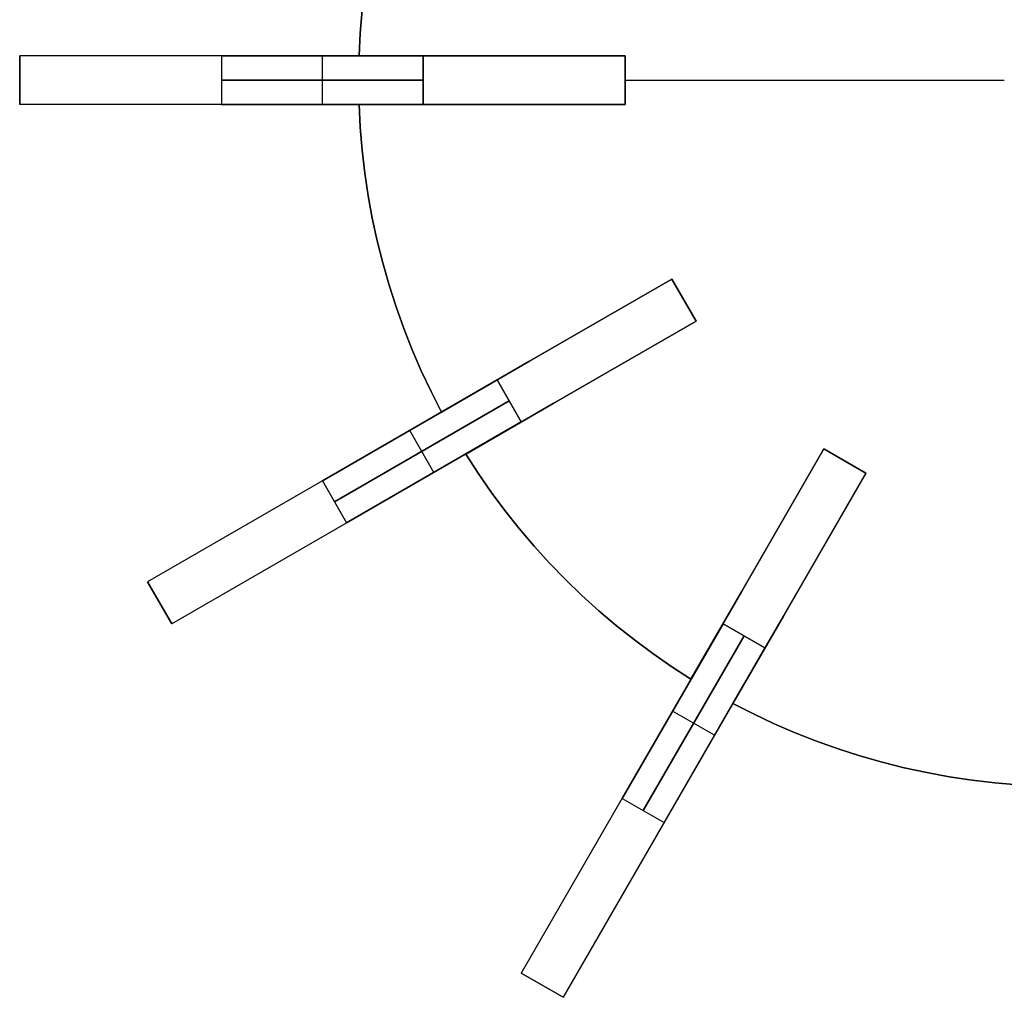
# Model space of a CAD drawing. Header units: millimetres. Extents: x 161 to 3923, y -487 to 1291.
# Tile 36 of 40: x 3405 to 3649, y 805 to 1047. Entities that reach past the tile are written whole.
import ezdxf

# ---------------------------------------------------------------- set-up
doc = ezdxf.new("R2010")
doc.units = ezdxf.units.MM
doc.layers.add('Predeterminada', color=7, linetype='Continuous')

msp = doc.modelspace()

# ---------------------------------------------------------------- linework, layer by layer
at = {"layer": 'Predeterminada', "color": 254, "true_color": 0xf3e5b7}
for points in [[(3489.18, 1037.99), (3489.47, 1043.67), (3489.94, 1049.34), (3490.59, 1054.99), (3491.43, 1060.61), (3492.45, 1066.21), (3493.66, 1071.77), (3495.04, 1077.28), (3496.6, 1082.75), (3498.34, 1088.17), (3500.25, 1093.52), (3502.34, 1098.81), (3504.59, 1104.03), (3507.02, 1109.18), (3509.61, 1114.24)], [(3509.61, 1114.24), (3507.02, 1109.18), (3504.59, 1104.03), (3502.34, 1098.81), (3500.25, 1093.52), (3498.34, 1088.17), (3496.6, 1082.75), (3495.04, 1077.28), (3493.66, 1071.77), (3492.45, 1066.21), (3491.43, 1060.61), (3490.59, 1054.99), (3489.94, 1049.34), (3489.47, 1043.67), (3489.18, 1037.99)], [(3489.18, 1037.99), (3489.47, 1043.67), (3489.94, 1049.34), (3490.59, 1054.99), (3491.43, 1060.61), (3492.45, 1066.21), (3493.66, 1071.77), (3495.04, 1077.28), (3496.6, 1082.75), (3498.34, 1088.17), (3500.25, 1093.52), (3502.34, 1098.81), (3504.59, 1104.03), (3507.02, 1109.18), (3509.61, 1114.24)], [(3405.08, 1037.99), (3405.08, 1025.99)], [(3405.08, 1037.99), (3405.08, 1025.99)], [(3555.08, 1037.99), (3405.08, 1037.99)], [(3405.08, 1025.99), (3405.08, 1037.99)], [(3505.08, 1037.99), (3455.08, 1037.99)], [(3455.08, 1037.99), (3505.08, 1037.99)], [(3455.08, 1037.99), (3455.08, 1025.99)], [(3455.08, 1037.99), (3455.08, 1025.99)], [(3480.08, 1025.99), (3480.08, 1037.99)], [(3480.08, 1025.99), (3480.08, 1037.99)], [(3514.2, 1037.99), (3489.18, 1037.99)], [(3489.18, 1037.99), (3514.2, 1037.99)], [(3505.08, 1025.99), (3505.08, 1037.99)], [(3505.08, 1037.99), (3505.08, 1025.99)], [(3555.08, 1037.99), (3514.2, 1037.99)], [(3514.2, 1037.99), (3555.08, 1037.99)], [(3555.08, 1025.99), (3555.08, 1037.99)], [(3555.08, 1037.99), (3555.08, 1025.99)], [(3555.08, 1025.99), (3555.08, 1037.99)], [(3555.08, 1025.99), (3555.08, 1037.99)], [(3555.08, 1025.99), (3555.08, 1037.99)], [(3555.08, 1025.99), (3555.08, 1037.99)], [(3455.08, 1031.99), (3505.08, 1031.99)], [(3505.08, 1031.99), (3455.08, 1031.99)], [(3555.08, 1031.99), (3649.08, 1031.99)], [(3555.08, 1031.99), (3649.08, 1031.99)], [(3555.08, 1025.99), (3405.08, 1025.99)], [(3455.08, 1025.99), (3505.08, 1025.99)], [(3505.08, 1025.99), (3455.08, 1025.99)], [(3509.61, 949.74), (3507.02, 954.8), (3504.59, 959.94), (3502.34, 965.16), (3500.25, 970.46), (3498.34, 975.81), (3496.6, 981.23), (3495.04, 986.7), (3493.66, 992.21), (3492.45, 997.77), (3491.43, 1003.37), (3490.59, 1008.99), (3489.94, 1014.64), (3489.47, 1020.31), (3489.18, 1025.99)], [(3489.18, 1025.99), (3489.47, 1020.31), (3489.94, 1014.64), (3490.59, 1008.99), (3491.43, 1003.37), (3492.45, 997.77), (3493.66, 992.21), (3495.04, 986.7), (3496.6, 981.23), (3498.34, 975.81), (3500.25, 970.46), (3502.34, 965.16), (3504.59, 959.94), (3507.02, 954.8), (3509.61, 949.74)], [(3489.18, 1025.99), (3514.2, 1025.99)], [(3514.2, 1025.99), (3489.18, 1025.99)], [(3509.61, 949.74), (3507.02, 954.8), (3504.59, 959.94), (3502.34, 965.16), (3500.25, 970.46), (3498.34, 975.81), (3496.6, 981.23), (3495.04, 986.7), (3493.66, 992.21), (3492.45, 997.77), (3491.43, 1003.37), (3490.59, 1008.99), (3489.94, 1014.64), (3489.47, 1020.31), (3489.18, 1025.99)], [(3514.2, 1025.99), (3555.08, 1025.99)], [(3555.08, 1025.99), (3514.2, 1025.99)], [(3566.68, 982.69), (3436.78, 907.69)], [(3566.68, 982.69), (3531.28, 962.25)], [(3531.28, 962.25), (3566.68, 982.69)], [(3572.68, 972.29), (3566.68, 982.69)], [(3572.68, 972.29), (3566.68, 982.69)], [(3572.68, 972.29), (3566.68, 982.69)], [(3566.68, 982.69), (3572.68, 972.29)], [(3572.68, 972.29), (3566.68, 982.69)], [(3572.68, 972.29), (3566.68, 982.69)], [(3572.68, 972.29), (3442.78, 897.29)], [(3537.28, 951.85), (3572.68, 972.29)], [(3572.68, 972.29), (3537.28, 951.85)], [(3531.28, 962.25), (3509.61, 949.74)], [(3509.61, 949.74), (3531.28, 962.25)], [(3523.38, 957.69), (3480.08, 932.69)], [(3480.08, 932.69), (3523.38, 957.69)], [(3529.38, 947.29), (3523.38, 957.69)], [(3523.38, 957.69), (3529.38, 947.29)], [(3483.08, 927.49), (3526.38, 952.49)], [(3526.38, 952.49), (3483.08, 927.49)], [(3515.61, 939.34), (3537.28, 951.85)], [(3537.28, 951.85), (3515.61, 939.34)], [(3486.08, 922.29), (3529.38, 947.29)], [(3529.38, 947.29), (3486.08, 922.29)], [(3507.73, 934.79), (3501.73, 945.19)], [(3507.73, 934.79), (3501.73, 945.19)], [(3604.38, 940.59), (3529.38, 810.69)], [(3604.38, 940.59), (3583.94, 905.19)], [(3583.94, 905.19), (3604.38, 940.59)], [(3614.77, 934.59), (3604.38, 940.59)], [(3614.77, 934.59), (3604.38, 940.59)], [(3614.77, 934.59), (3604.38, 940.59)], [(3604.38, 940.59), (3614.77, 934.59)], [(3614.77, 934.59), (3604.38, 940.59)], [(3614.77, 934.59), (3604.38, 940.59)], [(3614.77, 934.59), (3604.38, 940.59)], [(3571.43, 883.52), (3566.66, 886.61), (3561.98, 889.86), (3557.42, 893.25), (3552.97, 896.79), (3548.63, 900.47), (3544.42, 904.29), (3540.33, 908.25), (3536.38, 912.33), (3532.56, 916.54), (3528.87, 920.88), (3525.33, 925.33), (3521.94, 929.9), (3518.7, 934.57), (3515.61, 939.34)], [(3515.61, 939.34), (3518.7, 934.57), (3521.94, 929.9), (3525.33, 925.33), (3528.87, 920.88), (3532.56, 916.54), (3536.38, 912.33), (3540.33, 908.25), (3544.42, 904.29), (3548.63, 900.47), (3552.97, 896.79), (3557.42, 893.25), (3561.98, 889.86), (3566.66, 886.61), (3571.43, 883.52)], [(3571.43, 883.52), (3566.66, 886.61), (3561.98, 889.86), (3557.42, 893.25), (3552.97, 896.79), (3548.63, 900.47), (3544.42, 904.29), (3540.33, 908.25), (3536.38, 912.33), (3532.56, 916.54), (3528.87, 920.88), (3525.33, 925.33), (3521.94, 929.9), (3518.7, 934.57), (3515.61, 939.34)], [(3614.77, 934.59), (3539.77, 804.69)], [(3594.33, 899.19), (3614.77, 934.59)], [(3614.77, 934.59), (3594.33, 899.19)], [(3480.08, 932.69), (3486.08, 922.29)], [(3480.08, 932.69), (3486.08, 922.29)], [(3436.78, 907.69), (3442.78, 897.29)], [(3442.78, 897.29), (3436.78, 907.69)], [(3442.78, 897.29), (3436.78, 907.69)], [(3583.94, 905.19), (3571.43, 883.52)], [(3571.43, 883.52), (3583.94, 905.19)], [(3581.82, 877.52), (3594.33, 899.19)], [(3594.33, 899.19), (3581.82, 877.52)], [(3579.38, 897.29), (3554.38, 853.99)], [(3554.38, 853.99), (3579.38, 897.29)], [(3589.77, 891.29), (3579.38, 897.29)], [(3579.38, 897.29), (3589.77, 891.29)], [(3559.58, 850.99), (3584.58, 894.29)], [(3584.58, 894.29), (3559.58, 850.99)], [(3564.77, 847.99), (3589.77, 891.29)], [(3589.77, 891.29), (3564.77, 847.99)], [(3658.08, 857.09), (3652.4, 857.38), (3646.73, 857.85), (3641.08, 858.51), (3635.45, 859.35), (3629.86, 860.37), (3624.3, 861.57), (3618.78, 862.95), (3613.31, 864.51), (3607.9, 866.25), (3602.54, 868.16), (3597.25, 870.25), (3592.03, 872.51), (3586.89, 874.93), (3581.82, 877.52)], [(3581.82, 877.52), (3586.89, 874.93), (3592.03, 872.51), (3597.25, 870.25), (3602.54, 868.16), (3607.9, 866.25), (3613.31, 864.51), (3618.78, 862.95), (3624.3, 861.57), (3629.86, 860.37), (3635.45, 859.35), (3641.08, 858.51), (3646.73, 857.85), (3652.4, 857.38), (3658.08, 857.09)], [(3658.08, 857.09), (3652.4, 857.38), (3646.73, 857.85), (3641.08, 858.51), (3635.45, 859.35), (3629.86, 860.37), (3624.3, 861.57), (3618.78, 862.95), (3613.31, 864.51), (3607.9, 866.25), (3602.54, 868.16), (3597.25, 870.25), (3592.03, 872.51), (3586.89, 874.93), (3581.82, 877.52)], [(3577.27, 869.64), (3566.88, 875.64)], [(3577.27, 869.64), (3566.88, 875.64)], [(3554.38, 853.99), (3564.77, 847.99)], [(3554.38, 853.99), (3564.77, 847.99)], [(3529.38, 810.69), (3539.77, 804.69)], [(3529.38, 810.69), (3539.77, 804.69)], [(3539.77, 804.69), (3529.38, 810.69)], [(3539.77, 804.69), (3529.38, 810.69)]]:
    msp.add_lwpolyline(points, dxfattribs=at)
at = {"layer": 'Predeterminada', "color": 254, "true_color": 0xf3e5b7, "extrusion": (1, 0, 0)}
for points in [[(1037.99, 119.78), (1037.99, 469.78)], [(1037.99, 69.78), (1037.99, 519.78)], [(1037.99, 247.78), (1037.99, 259.78)], [(1037.99, 247.78), (1037.99, 119.78)], [(1037.99, 469.78), (1037.99, 259.78)], [(1031.99, 119.78), (1031.99, 469.78)], [(1031.99, 247.78), (1031.99, 119.78)], [(1031.99, 469.78), (1031.99, 259.78)], [(1031.99, 259.78), (1031.99, 247.78)], [(1025.99, 119.78), (1025.99, 469.78)], [(1025.99, 69.78), (1025.99, 519.78)], [(1025.99, 247.78), (1025.99, 259.78)], [(1025.99, 247.78), (1025.99, 119.78)], [(1025.99, 469.78), (1025.99, 259.78)], [(982.69, 247.78), (982.69, 94.78)], [(982.69, 444.78), (982.69, 259.78)], [(977.49, 247.78), (977.49, 94.78)], [(977.49, 444.78), (977.49, 259.78)], [(972.29, 247.78), (972.29, 94.78)], [(972.29, 444.78), (972.29, 259.78)], [(949.74, 247.78), (949.74, 259.78)], [(945.19, 44.78), (945.19, 494.78)], [(940.59, 247.78), (940.59, 69.78)], [(940.59, 419.78), (940.59, 259.78)], [(939.34, 247.78), (939.34, 259.78)], [(937.59, 247.78), (937.59, 69.78)], [(937.59, 419.78), (937.59, 259.78)], [(934.79, 44.78), (934.79, 494.78)], [(934.59, 247.78), (934.59, 69.78)], [(934.59, 419.78), (934.59, 259.78)], [(907.69, 94.78), (907.69, 444.78)], [(902.49, 94.78), (902.49, 444.78)], [(897.29, 94.78), (897.29, 444.78)], [(883.52, 247.78), (883.52, 259.78)], [(877.52, 247.78), (877.52, 259.78)], [(875.64, 19.78), (875.64, 469.78)], [(869.64, 19.78), (869.64, 469.78)], [(810.69, 69.78), (810.69, 419.78)], [(807.69, 69.78), (807.69, 419.78)], [(804.69, 69.78), (804.69, 419.78)]]:
    msp.add_lwpolyline(points, dxfattribs=at)
at = {"layer": 'Predeterminada', "color": 254, "true_color": 0xf3e5b7, "extrusion": (0, 1, 0)}
for points in [[(-3405.08, 469.78), (-3405.11, 471.49), (-3405.19, 473.19), (-3405.34, 474.89), (-3405.54, 476.59), (-3405.8, 478.27), (-3406.12, 479.95), (-3406.5, 481.62), (-3406.93, 483.27), (-3407.42, 484.9), (-3407.96, 486.52), (-3408.56, 488.12), (-3409.22, 489.7), (-3409.92, 491.25), (-3410.68, 492.78), (-3411.49, 494.28), (-3412.36, 495.76), (-3413.27, 497.2), (-3414.23, 498.61), (-3415.24, 499.99), (-3416.29, 501.33), (-3417.39, 502.64), (-3418.53, 503.91), (-3419.72, 505.13), (-3420.95, 506.32), (-3422.22, 507.46), (-3423.52, 508.56), (-3424.86, 509.62), (-3426.24, 510.63), (-3427.65, 511.59), (-3429.1, 512.5), (-3430.57, 513.36), (-3432.07, 514.17), (-3433.6, 514.93), (-3435.16, 515.64), (-3436.73, 516.29), (-3438.33, 516.89), (-3439.95, 517.44), (-3441.59, 517.92), (-3443.24, 518.36), (-3444.9, 518.73), (-3446.58, 519.05), (-3448.27, 519.31), (-3449.96, 519.52), (-3451.66, 519.66), (-3453.37, 519.75), (-3455.08, 519.78)], [(-3455.08, 69.78), (-3453.37, 69.81), (-3451.66, 69.89), (-3449.96, 70.04), (-3448.27, 70.24), (-3446.58, 70.51), (-3444.9, 70.82), (-3443.24, 71.2), (-3441.59, 71.63), (-3439.95, 72.12), (-3438.33, 72.67), (-3436.73, 73.26), (-3435.16, 73.92), (-3433.6, 74.62), (-3432.07, 75.38), (-3430.57, 76.2), (-3429.1, 77.06), (-3427.65, 77.97), (-3426.24, 78.93), (-3424.86, 79.94), (-3423.52, 80.99), (-3422.22, 82.09), (-3420.95, 83.24), (-3419.72, 84.42), (-3418.53, 85.65), (-3417.39, 86.92), (-3416.29, 88.22), (-3415.24, 89.57), (-3414.23, 90.94), (-3413.27, 92.36), (-3412.36, 93.8), (-3411.49, 95.27), (-3410.68, 96.78), (-3409.92, 98.3), (-3409.22, 99.86), (-3408.56, 101.44), (-3407.96, 103.03), (-3407.42, 104.65), (-3406.93, 106.29), (-3406.5, 107.94), (-3406.12, 109.61), (-3405.8, 111.28), (-3405.54, 112.97), (-3405.34, 114.67), (-3405.19, 116.37), (-3405.11, 118.07), (-3405.08, 119.78)], [(-3555.08, 119.78), (-3555.05, 118.07), (-3554.96, 116.37), (-3554.81, 114.67), (-3554.61, 112.97), (-3554.35, 111.28), (-3554.03, 109.61), (-3553.65, 107.94), (-3553.22, 106.29), (-3552.73, 104.65), (-3552.19, 103.03), (-3551.59, 101.44), (-3550.94, 99.86), (-3550.23, 98.3), (-3549.47, 96.78), (-3548.66, 95.27), (-3547.8, 93.8), (-3546.89, 92.36), (-3545.92, 90.94), (-3544.92, 89.57), (-3543.86, 88.22), (-3542.76, 86.92), (-3541.62, 85.65), (-3540.43, 84.42), (-3539.2, 83.24), (-3537.94, 82.09), (-3536.63, 80.99), (-3535.29, 79.94), (-3533.91, 78.93), (-3532.5, 77.97), (-3531.06, 77.06), (-3529.58, 76.2), (-3528.08, 75.38), (-3526.55, 74.62), (-3525, 73.92), (-3523.42, 73.26), (-3521.82, 72.67), (-3520.2, 72.12), (-3518.57, 71.63), (-3516.91, 71.2), (-3515.25, 70.82), (-3513.57, 70.51), (-3511.88, 70.24), (-3510.19, 70.04), (-3508.49, 69.89), (-3506.78, 69.81), (-3505.08, 69.78)], [(-3505.08, 519.78), (-3506.78, 519.75), (-3508.49, 519.66), (-3510.19, 519.52), (-3511.88, 519.31), (-3513.57, 519.05), (-3515.25, 518.73), (-3516.91, 518.36), (-3518.57, 517.92), (-3520.2, 517.44), (-3521.82, 516.89), (-3523.42, 516.29), (-3525, 515.64), (-3526.55, 514.93), (-3528.08, 514.17), (-3529.58, 513.36), (-3531.06, 512.5), (-3532.5, 511.59), (-3533.91, 510.63), (-3535.29, 509.62), (-3536.63, 508.56), (-3537.94, 507.46), (-3539.2, 506.32), (-3540.43, 505.13), (-3541.62, 503.91), (-3542.76, 502.64), (-3543.86, 501.33), (-3544.92, 499.99), (-3545.92, 498.61), (-3546.89, 497.2), (-3547.8, 495.76), (-3548.66, 494.28), (-3549.47, 492.78), (-3550.23, 491.25), (-3550.94, 489.7), (-3551.59, 488.12), (-3552.19, 486.52), (-3552.73, 484.9), (-3553.22, 483.27), (-3553.65, 481.62), (-3554.03, 479.95), (-3554.35, 478.27), (-3554.61, 476.59), (-3554.81, 474.89), (-3554.96, 473.19), (-3555.05, 471.49), (-3555.08, 469.78)], [(-3405.08, 469.78), (-3405.11, 471.49), (-3405.19, 473.19), (-3405.34, 474.89), (-3405.54, 476.59), (-3405.8, 478.27), (-3406.12, 479.95), (-3406.5, 481.62), (-3406.93, 483.27), (-3407.42, 484.9), (-3407.96, 486.52), (-3408.56, 488.12), (-3409.22, 489.7), (-3409.92, 491.25), (-3410.68, 492.78), (-3411.49, 494.28), (-3412.36, 495.76), (-3413.27, 497.2), (-3414.23, 498.61), (-3415.24, 499.99), (-3416.29, 501.33), (-3417.39, 502.64), (-3418.53, 503.91), (-3419.72, 505.13), (-3420.95, 506.32), (-3422.22, 507.46), (-3423.52, 508.56), (-3424.86, 509.62), (-3426.24, 510.63), (-3427.65, 511.59), (-3429.1, 512.5), (-3430.57, 513.36), (-3432.07, 514.17), (-3433.6, 514.93), (-3435.16, 515.64), (-3436.73, 516.29), (-3438.33, 516.89), (-3439.95, 517.44), (-3441.59, 517.92), (-3443.24, 518.36), (-3444.9, 518.73), (-3446.58, 519.05), (-3448.27, 519.31), (-3449.96, 519.52), (-3451.66, 519.66), (-3453.37, 519.75), (-3455.08, 519.78)], [(-3455.08, 69.78), (-3453.37, 69.81), (-3451.66, 69.89), (-3449.96, 70.04), (-3448.27, 70.24), (-3446.58, 70.51), (-3444.9, 70.82), (-3443.24, 71.2), (-3441.59, 71.63), (-3439.95, 72.12), (-3438.33, 72.67), (-3436.73, 73.26), (-3435.16, 73.92), (-3433.6, 74.62), (-3432.07, 75.38), (-3430.57, 76.2), (-3429.1, 77.06), (-3427.65, 77.97), (-3426.24, 78.93), (-3424.86, 79.94), (-3423.52, 80.99), (-3422.22, 82.09), (-3420.95, 83.24), (-3419.72, 84.42), (-3418.53, 85.65), (-3417.39, 86.92), (-3416.29, 88.22), (-3415.24, 89.57), (-3414.23, 90.94), (-3413.27, 92.36), (-3412.36, 93.8), (-3411.49, 95.27), (-3410.68, 96.78), (-3409.92, 98.3), (-3409.22, 99.86), (-3408.56, 101.44), (-3407.96, 103.03), (-3407.42, 104.65), (-3406.93, 106.29), (-3406.5, 107.94), (-3406.12, 109.61), (-3405.8, 111.28), (-3405.54, 112.97), (-3405.34, 114.67), (-3405.19, 116.37), (-3405.11, 118.07), (-3405.08, 119.78)], [(-3555.08, 119.78), (-3555.05, 118.07), (-3554.96, 116.37), (-3554.81, 114.67), (-3554.61, 112.97), (-3554.35, 111.28), (-3554.03, 109.61), (-3553.65, 107.94), (-3553.22, 106.29), (-3552.73, 104.65), (-3552.19, 103.03), (-3551.59, 101.44), (-3550.94, 99.86), (-3550.23, 98.3), (-3549.47, 96.78), (-3548.66, 95.27), (-3547.8, 93.8), (-3546.89, 92.36), (-3545.92, 90.94), (-3544.92, 89.57), (-3543.86, 88.22), (-3542.76, 86.92), (-3541.62, 85.65), (-3540.43, 84.42), (-3539.2, 83.24), (-3537.94, 82.09), (-3536.63, 80.99), (-3535.29, 79.94), (-3533.91, 78.93), (-3532.5, 77.97), (-3531.06, 77.06), (-3529.58, 76.2), (-3528.08, 75.38), (-3526.55, 74.62), (-3525, 73.92), (-3523.42, 73.26), (-3521.82, 72.67), (-3520.2, 72.12), (-3518.57, 71.63), (-3516.91, 71.2), (-3515.25, 70.82), (-3513.57, 70.51), (-3511.88, 70.24), (-3510.19, 70.04), (-3508.49, 69.89), (-3506.78, 69.81), (-3505.08, 69.78)], [(-3505.08, 519.78), (-3506.78, 519.75), (-3508.49, 519.66), (-3510.19, 519.52), (-3511.88, 519.31), (-3513.57, 519.05), (-3515.25, 518.73), (-3516.91, 518.36), (-3518.57, 517.92), (-3520.2, 517.44), (-3521.82, 516.89), (-3523.42, 516.29), (-3525, 515.64), (-3526.55, 514.93), (-3528.08, 514.17), (-3529.58, 513.36), (-3531.06, 512.5), (-3532.5, 511.59), (-3533.91, 510.63), (-3535.29, 509.62), (-3536.63, 508.56), (-3537.94, 507.46), (-3539.2, 506.32), (-3540.43, 505.13), (-3541.62, 503.91), (-3542.76, 502.64), (-3543.86, 501.33), (-3544.92, 499.99), (-3545.92, 498.61), (-3546.89, 497.2), (-3547.8, 495.76), (-3548.66, 494.28), (-3549.47, 492.78), (-3550.23, 491.25), (-3550.94, 489.7), (-3551.59, 488.12), (-3552.19, 486.52), (-3552.73, 484.9), (-3553.22, 483.27), (-3553.65, 481.62), (-3554.03, 479.95), (-3554.35, 478.27), (-3554.61, 476.59), (-3554.81, 474.89), (-3554.96, 473.19), (-3555.05, 471.49), (-3555.08, 469.78)], [(-3405.08, 469.78), (-3405.11, 471.49), (-3405.19, 473.19), (-3405.34, 474.89), (-3405.54, 476.59), (-3405.8, 478.27), (-3406.12, 479.95), (-3406.5, 481.62), (-3406.93, 483.27), (-3407.42, 484.9), (-3407.96, 486.52), (-3408.56, 488.12), (-3409.22, 489.7), (-3409.92, 491.25), (-3410.68, 492.78), (-3411.49, 494.28), (-3412.36, 495.76), (-3413.27, 497.2), (-3414.23, 498.61), (-3415.24, 499.99), (-3416.29, 501.33), (-3417.39, 502.64), (-3418.53, 503.91), (-3419.72, 505.13), (-3420.95, 506.32), (-3422.22, 507.46), (-3423.52, 508.56), (-3424.86, 509.62), (-3426.24, 510.63), (-3427.65, 511.59), (-3429.1, 512.5), (-3430.57, 513.36), (-3432.07, 514.17), (-3433.6, 514.93), (-3435.16, 515.64), (-3436.73, 516.29), (-3438.33, 516.89), (-3439.95, 517.44), (-3441.59, 517.92), (-3443.24, 518.36), (-3444.9, 518.73), (-3446.58, 519.05), (-3448.27, 519.31), (-3449.96, 519.52), (-3451.66, 519.66), (-3453.37, 519.75), (-3455.08, 519.78)], [(-3455.08, 69.78), (-3453.37, 69.81), (-3451.66, 69.89), (-3449.96, 70.04), (-3448.27, 70.24), (-3446.58, 70.51), (-3444.9, 70.82), (-3443.24, 71.2), (-3441.59, 71.63), (-3439.95, 72.12), (-3438.33, 72.67), (-3436.73, 73.26), (-3435.16, 73.92), (-3433.6, 74.62), (-3432.07, 75.38), (-3430.57, 76.2), (-3429.1, 77.06), (-3427.65, 77.97), (-3426.24, 78.93), (-3424.86, 79.94), (-3423.52, 80.99), (-3422.22, 82.09), (-3420.95, 83.24), (-3419.72, 84.42), (-3418.53, 85.65), (-3417.39, 86.92), (-3416.29, 88.22), (-3415.24, 89.57), (-3414.23, 90.94), (-3413.27, 92.36), (-3412.36, 93.8), (-3411.49, 95.27), (-3410.68, 96.78), (-3409.92, 98.3), (-3409.22, 99.86), (-3408.56, 101.44), (-3407.96, 103.03), (-3407.42, 104.65), (-3406.93, 106.29), (-3406.5, 107.94), (-3406.12, 109.61), (-3405.8, 111.28), (-3405.54, 112.97), (-3405.34, 114.67), (-3405.19, 116.37), (-3405.11, 118.07), (-3405.08, 119.78)], [(-3555.08, 119.78), (-3555.05, 118.07), (-3554.96, 116.37), (-3554.81, 114.67), (-3554.61, 112.97), (-3554.35, 111.28), (-3554.03, 109.61), (-3553.65, 107.94), (-3553.22, 106.29), (-3552.73, 104.65), (-3552.19, 103.03), (-3551.59, 101.44), (-3550.94, 99.86), (-3550.23, 98.3), (-3549.47, 96.78), (-3548.66, 95.27), (-3547.8, 93.8), (-3546.89, 92.36), (-3545.92, 90.94), (-3544.92, 89.57), (-3543.86, 88.22), (-3542.76, 86.92), (-3541.62, 85.65), (-3540.43, 84.42), (-3539.2, 83.24), (-3537.94, 82.09), (-3536.63, 80.99), (-3535.29, 79.94), (-3533.91, 78.93), (-3532.5, 77.97), (-3531.06, 77.06), (-3529.58, 76.2), (-3528.08, 75.38), (-3526.55, 74.62), (-3525, 73.92), (-3523.42, 73.26), (-3521.82, 72.67), (-3520.2, 72.12), (-3518.57, 71.63), (-3516.91, 71.2), (-3515.25, 70.82), (-3513.57, 70.51), (-3511.88, 70.24), (-3510.19, 70.04), (-3508.49, 69.89), (-3506.78, 69.81), (-3505.08, 69.78)], [(-3505.08, 519.78), (-3506.78, 519.75), (-3508.49, 519.66), (-3510.19, 519.52), (-3511.88, 519.31), (-3513.57, 519.05), (-3515.25, 518.73), (-3516.91, 518.36), (-3518.57, 517.92), (-3520.2, 517.44), (-3521.82, 516.89), (-3523.42, 516.29), (-3525, 515.64), (-3526.55, 514.93), (-3528.08, 514.17), (-3529.58, 513.36), (-3531.06, 512.5), (-3532.5, 511.59), (-3533.91, 510.63), (-3535.29, 509.62), (-3536.63, 508.56), (-3537.94, 507.46), (-3539.2, 506.32), (-3540.43, 505.13), (-3541.62, 503.91), (-3542.76, 502.64), (-3543.86, 501.33), (-3544.92, 499.99), (-3545.92, 498.61), (-3546.89, 497.2), (-3547.8, 495.76), (-3548.66, 494.28), (-3549.47, 492.78), (-3550.23, 491.25), (-3550.94, 489.7), (-3551.59, 488.12), (-3552.19, 486.52), (-3552.73, 484.9), (-3553.22, 483.27), (-3553.65, 481.62), (-3554.03, 479.95), (-3554.35, 478.27), (-3554.61, 476.59), (-3554.81, 474.89), (-3554.96, 473.19), (-3555.05, 471.49), (-3555.08, 469.78)]]:
    msp.add_lwpolyline(points, dxfattribs=at)
at = {"layer": 'Predeterminada', "color": 254, "true_color": 0xf3e5b7, "extrusion": (-0.5, 0.866025, -1.89789e-14)}
msp.add_lwpolyline([(-3580.18, 94.78), (-3580.15, 93.07), (-3580.06, 91.37), (-3579.92, 89.67), (-3579.71, 87.97), (-3579.45, 86.28), (-3579.13, 84.61), (-3578.76, 82.94), (-3578.32, 81.29), (-3577.83, 79.65), (-3577.29, 78.03), (-3576.69, 76.44), (-3576.04, 74.86), (-3575.33, 73.3), (-3574.57, 71.78), (-3573.76, 70.27), (-3572.9, 68.8), (-3571.99, 67.36), (-3571.03, 65.94), (-3570.02, 64.57), (-3568.96, 63.22), (-3567.86, 61.92), (-3566.72, 60.65), (-3565.53, 59.42), (-3564.31, 58.24), (-3563.04, 57.09), (-3561.73, 55.99), (-3560.39, 54.94), (-3559.01, 53.93), (-3557.6, 52.97), (-3556.16, 52.06), (-3554.68, 51.2), (-3553.18, 50.38), (-3551.65, 49.62), (-3550.1, 48.92), (-3548.52, 48.26), (-3546.92, 47.67), (-3545.3, 47.12), (-3543.67, 46.63), (-3542.02, 46.2), (-3540.35, 45.82), (-3538.67, 45.51), (-3536.99, 45.24), (-3535.29, 45.04), (-3533.59, 44.89), (-3531.88, 44.81), (-3530.18, 44.78)], dxfattribs=at)
msp.add_lwpolyline([(-3580.18, 94.78), (-3580.15, 93.07), (-3580.06, 91.37), (-3579.92, 89.67), (-3579.71, 87.97), (-3579.45, 86.28), (-3579.13, 84.61), (-3578.76, 82.94), (-3578.32, 81.29), (-3577.83, 79.65), (-3577.29, 78.03), (-3576.69, 76.44), (-3576.04, 74.86), (-3575.33, 73.3), (-3574.57, 71.78), (-3573.76, 70.27), (-3572.9, 68.8), (-3571.99, 67.36), (-3571.03, 65.94), (-3570.02, 64.57), (-3568.96, 63.22), (-3567.86, 61.92), (-3566.72, 60.65), (-3565.53, 59.42), (-3564.31, 58.24), (-3563.04, 57.09), (-3561.73, 55.99), (-3560.39, 54.94), (-3559.01, 53.93), (-3557.6, 52.97), (-3556.16, 52.06), (-3554.68, 51.2), (-3553.18, 50.38), (-3551.65, 49.62), (-3550.1, 48.92), (-3548.52, 48.26), (-3546.92, 47.67), (-3545.3, 47.12), (-3543.67, 46.63), (-3542.02, 46.2), (-3540.35, 45.82), (-3538.67, 45.51), (-3536.99, 45.24), (-3535.29, 45.04), (-3533.59, 44.89), (-3531.88, 44.81), (-3530.18, 44.78)], dxfattribs=at)
at = {"layer": 'Predeterminada', "color": 254, "true_color": 0xf3e5b7, "extrusion": (-0.5, 0.866025, 1.89032e-14)}
msp.add_lwpolyline([(-3530.18, 494.78), (-3531.88, 494.75), (-3533.59, 494.66), (-3535.29, 494.52), (-3536.99, 494.31), (-3538.67, 494.05), (-3540.35, 493.73), (-3542.02, 493.36), (-3543.67, 492.92), (-3545.3, 492.44), (-3546.92, 491.89), (-3548.52, 491.29), (-3550.1, 490.64), (-3551.65, 489.93), (-3553.18, 489.17), (-3554.68, 488.36), (-3556.16, 487.5), (-3557.6, 486.59), (-3559.01, 485.63), (-3560.39, 484.62), (-3561.73, 483.56), (-3563.04, 482.46), (-3564.31, 481.32), (-3565.53, 480.13), (-3566.72, 478.91), (-3567.86, 477.64), (-3568.96, 476.33), (-3570.02, 474.99), (-3571.03, 473.61), (-3571.99, 472.2), (-3572.9, 470.76), (-3573.76, 469.28), (-3574.57, 467.78), (-3575.33, 466.25), (-3576.04, 464.7), (-3576.69, 463.12), (-3577.29, 461.52), (-3577.83, 459.9), (-3578.32, 458.27), (-3578.76, 456.62), (-3579.13, 454.95), (-3579.45, 453.27), (-3579.71, 451.59), (-3579.92, 449.89), (-3580.06, 448.19), (-3580.15, 446.49), (-3580.18, 444.78)], dxfattribs=at)
msp.add_lwpolyline([(-3530.18, 494.78), (-3531.88, 494.75), (-3533.59, 494.66), (-3535.29, 494.52), (-3536.99, 494.31), (-3538.67, 494.05), (-3540.35, 493.73), (-3542.02, 493.36), (-3543.67, 492.92), (-3545.3, 492.44), (-3546.92, 491.89), (-3548.52, 491.29), (-3550.1, 490.64), (-3551.65, 489.93), (-3553.18, 489.17), (-3554.68, 488.36), (-3556.16, 487.5), (-3557.6, 486.59), (-3559.01, 485.63), (-3560.39, 484.62), (-3561.73, 483.56), (-3563.04, 482.46), (-3564.31, 481.32), (-3565.53, 480.13), (-3566.72, 478.91), (-3567.86, 477.64), (-3568.96, 476.33), (-3570.02, 474.99), (-3571.03, 473.61), (-3571.99, 472.2), (-3572.9, 470.76), (-3573.76, 469.28), (-3574.57, 467.78), (-3575.33, 466.25), (-3576.04, 464.7), (-3576.69, 463.12), (-3577.29, 461.52), (-3577.83, 459.9), (-3578.32, 458.27), (-3578.76, 456.62), (-3579.13, 454.95), (-3579.45, 453.27), (-3579.71, 451.59), (-3579.92, 449.89), (-3580.06, 448.19), (-3580.15, 446.49), (-3580.18, 444.78)], dxfattribs=at)
at = {"layer": 'Predeterminada', "color": 254, "true_color": 0xf3e5b7, "extrusion": (-0.5, 0.866025, -1.27429e-13)}
msp.add_lwpolyline([(-3580.18, 94.78), (-3580.15, 93.07), (-3580.06, 91.37), (-3579.92, 89.67), (-3579.71, 87.97), (-3579.45, 86.28), (-3579.13, 84.61), (-3578.76, 82.94), (-3578.32, 81.29), (-3577.83, 79.65), (-3577.29, 78.03), (-3576.69, 76.44), (-3576.04, 74.86), (-3575.33, 73.3), (-3574.57, 71.78), (-3573.76, 70.27), (-3572.9, 68.8), (-3571.99, 67.36), (-3571.03, 65.94), (-3570.02, 64.57), (-3568.96, 63.22), (-3567.86, 61.92), (-3566.72, 60.65), (-3565.53, 59.42), (-3564.31, 58.24), (-3563.04, 57.09), (-3561.73, 55.99), (-3560.39, 54.94), (-3559.01, 53.93), (-3557.6, 52.97), (-3556.16, 52.06), (-3554.68, 51.2), (-3553.18, 50.38), (-3551.65, 49.62), (-3550.1, 48.92), (-3548.52, 48.26), (-3546.92, 47.67), (-3545.3, 47.12), (-3543.67, 46.63), (-3542.02, 46.2), (-3540.35, 45.82), (-3538.67, 45.51), (-3536.99, 45.24), (-3535.29, 45.04), (-3533.59, 44.89), (-3531.88, 44.81), (-3530.18, 44.78)], dxfattribs=at)
at = {"layer": 'Predeterminada', "color": 254, "true_color": 0xf3e5b7, "extrusion": (-0.5, 0.866025, 5.05764e-13)}
msp.add_lwpolyline([(-3530.18, 494.78), (-3531.88, 494.75), (-3533.59, 494.66), (-3535.29, 494.52), (-3536.99, 494.31), (-3538.67, 494.05), (-3540.35, 493.73), (-3542.02, 493.36), (-3543.67, 492.92), (-3545.3, 492.44), (-3546.92, 491.89), (-3548.52, 491.29), (-3550.1, 490.64), (-3551.65, 489.93), (-3553.18, 489.17), (-3554.68, 488.36), (-3556.16, 487.5), (-3557.6, 486.59), (-3559.01, 485.63), (-3560.39, 484.62), (-3561.73, 483.56), (-3563.04, 482.46), (-3564.31, 481.32), (-3565.53, 480.13), (-3566.72, 478.91), (-3567.86, 477.64), (-3568.96, 476.33), (-3570.02, 474.99), (-3571.03, 473.61), (-3571.99, 472.2), (-3572.9, 470.76), (-3573.76, 469.28), (-3574.57, 467.78), (-3575.33, 466.25), (-3576.04, 464.7), (-3576.69, 463.12), (-3577.29, 461.52), (-3577.83, 459.9), (-3578.32, 458.27), (-3578.76, 456.62), (-3579.13, 454.95), (-3579.45, 453.27), (-3579.71, 451.59), (-3579.92, 449.89), (-3580.06, 448.19), (-3580.15, 446.49), (-3580.18, 444.78)], dxfattribs=at)
at = {"layer": 'Predeterminada', "color": 254, "true_color": 0xf3e5b7, "extrusion": (0.866025, -0.5, -1.79789e-14)}
msp.add_lwpolyline([(2616.77, 69.78), (2616.74, 68.07), (2616.65, 66.37), (2616.5, 64.67), (2616.3, 62.97), (2616.04, 61.28), (2615.72, 59.61), (2615.35, 57.94), (2614.91, 56.29), (2614.42, 54.65), (2613.88, 53.03), (2613.28, 51.44), (2612.63, 49.86), (2611.92, 48.3), (2611.16, 46.78), (2610.35, 45.27), (2609.49, 43.8), (2608.58, 42.36), (2607.62, 40.94), (2606.61, 39.57), (2605.55, 38.22), (2604.45, 36.92), (2603.31, 35.65), (2602.12, 34.42), (2600.89, 33.24), (2599.63, 32.09), (2598.32, 30.99), (2596.98, 29.94), (2595.6, 28.93), (2594.19, 27.97), (2592.75, 27.06), (2591.27, 26.2), (2589.77, 25.38), (2588.24, 24.62), (2586.69, 23.92), (2585.11, 23.26), (2583.51, 22.67), (2581.89, 22.12), (2580.26, 21.63), (2578.61, 21.2), (2576.94, 20.82), (2575.26, 20.51), (2573.58, 20.24), (2571.88, 20.04), (2570.18, 19.89), (2568.47, 19.81), (2566.77, 19.78)], dxfattribs=at)
at = {"layer": 'Predeterminada', "color": 254, "true_color": 0xf3e5b7, "extrusion": (0.866025, -0.5, 1.50875e-14)}
msp.add_lwpolyline([(2566.77, 469.78), (2568.47, 469.75), (2570.18, 469.66), (2571.88, 469.52), (2573.58, 469.31), (2575.26, 469.05), (2576.94, 468.73), (2578.61, 468.36), (2580.26, 467.92), (2581.89, 467.44), (2583.51, 466.89), (2585.11, 466.29), (2586.69, 465.64), (2588.24, 464.93), (2589.77, 464.17), (2591.27, 463.36), (2592.75, 462.5), (2594.19, 461.59), (2595.6, 460.63), (2596.98, 459.62), (2598.32, 458.56), (2599.63, 457.46), (2600.89, 456.32), (2602.12, 455.13), (2603.31, 453.91), (2604.45, 452.64), (2605.55, 451.33), (2606.61, 449.99), (2607.62, 448.61), (2608.58, 447.2), (2609.49, 445.76), (2610.35, 444.28), (2611.16, 442.78), (2611.92, 441.25), (2612.63, 439.7), (2613.28, 438.12), (2613.88, 436.52), (2614.42, 434.9), (2614.91, 433.27), (2615.35, 431.62), (2615.72, 429.95), (2616.04, 428.27), (2616.3, 426.59), (2616.5, 424.89), (2616.65, 423.19), (2616.74, 421.49), (2616.77, 419.78)], dxfattribs=at)
at = {"layer": 'Predeterminada', "color": 254, "true_color": 0xf3e5b7, "extrusion": (0.866025, -0.5, -1.94822e-14)}
msp.add_lwpolyline([(2616.77, 69.78), (2616.74, 68.07), (2616.65, 66.37), (2616.5, 64.67), (2616.3, 62.97), (2616.04, 61.28), (2615.72, 59.61), (2615.35, 57.94), (2614.91, 56.29), (2614.42, 54.65), (2613.88, 53.03), (2613.28, 51.44), (2612.63, 49.86), (2611.92, 48.3), (2611.16, 46.78), (2610.35, 45.27), (2609.49, 43.8), (2608.58, 42.36), (2607.62, 40.94), (2606.61, 39.57), (2605.55, 38.22), (2604.45, 36.92), (2603.31, 35.65), (2602.12, 34.42), (2600.89, 33.24), (2599.63, 32.09), (2598.32, 30.99), (2596.98, 29.94), (2595.6, 28.93), (2594.19, 27.97), (2592.75, 27.06), (2591.27, 26.2), (2589.77, 25.38), (2588.24, 24.62), (2586.69, 23.92), (2585.11, 23.26), (2583.51, 22.67), (2581.89, 22.12), (2580.26, 21.63), (2578.61, 21.2), (2576.94, 20.82), (2575.26, 20.51), (2573.58, 20.24), (2571.88, 20.04), (2570.18, 19.89), (2568.47, 19.81), (2566.77, 19.78)], dxfattribs=at)
at = {"layer": 'Predeterminada', "color": 254, "true_color": 0xf3e5b7, "extrusion": (0.866025, -0.5, 2.36599e-13)}
msp.add_lwpolyline([(2566.77, 469.78), (2568.47, 469.75), (2570.18, 469.66), (2571.88, 469.52), (2573.58, 469.31), (2575.26, 469.05), (2576.94, 468.73), (2578.61, 468.36), (2580.26, 467.92), (2581.89, 467.44), (2583.51, 466.89), (2585.11, 466.29), (2586.69, 465.64), (2588.24, 464.93), (2589.77, 464.17), (2591.27, 463.36), (2592.75, 462.5), (2594.19, 461.59), (2595.6, 460.63), (2596.98, 459.62), (2598.32, 458.56), (2599.63, 457.46), (2600.89, 456.32), (2602.12, 455.13), (2603.31, 453.91), (2604.45, 452.64), (2605.55, 451.33), (2606.61, 449.99), (2607.62, 448.61), (2608.58, 447.2), (2609.49, 445.76), (2610.35, 444.28), (2611.16, 442.78), (2611.92, 441.25), (2612.63, 439.7), (2613.28, 438.12), (2613.88, 436.52), (2614.42, 434.9), (2614.91, 433.27), (2615.35, 431.62), (2615.72, 429.95), (2616.04, 428.27), (2616.3, 426.59), (2616.5, 424.89), (2616.65, 423.19), (2616.74, 421.49), (2616.77, 419.78)], dxfattribs=at)
at = {"layer": 'Predeterminada', "color": 254, "true_color": 0xf3e5b7, "extrusion": (0.866025, -0.5, -2.18604e-14)}
msp.add_lwpolyline([(2616.77, 69.78), (2616.74, 68.07), (2616.65, 66.37), (2616.5, 64.67), (2616.3, 62.97), (2616.04, 61.28), (2615.72, 59.61), (2615.35, 57.94), (2614.91, 56.29), (2614.42, 54.65), (2613.88, 53.03), (2613.28, 51.44), (2612.63, 49.86), (2611.92, 48.3), (2611.16, 46.78), (2610.35, 45.27), (2609.49, 43.8), (2608.58, 42.36), (2607.62, 40.94), (2606.61, 39.57), (2605.55, 38.22), (2604.45, 36.92), (2603.31, 35.65), (2602.12, 34.42), (2600.89, 33.24), (2599.63, 32.09), (2598.32, 30.99), (2596.98, 29.94), (2595.6, 28.93), (2594.19, 27.97), (2592.75, 27.06), (2591.27, 26.2), (2589.77, 25.38), (2588.24, 24.62), (2586.69, 23.92), (2585.11, 23.26), (2583.51, 22.67), (2581.89, 22.12), (2580.26, 21.63), (2578.61, 21.2), (2576.94, 20.82), (2575.26, 20.51), (2573.58, 20.24), (2571.88, 20.04), (2570.18, 19.89), (2568.47, 19.81), (2566.77, 19.78)], dxfattribs=at)
at = {"layer": 'Predeterminada', "color": 254, "true_color": 0xf3e5b7, "extrusion": (0.866025, -0.5, 1.46255e-14)}
msp.add_lwpolyline([(2566.77, 469.78), (2568.47, 469.75), (2570.18, 469.66), (2571.88, 469.52), (2573.58, 469.31), (2575.26, 469.05), (2576.94, 468.73), (2578.61, 468.36), (2580.26, 467.92), (2581.89, 467.44), (2583.51, 466.89), (2585.11, 466.29), (2586.69, 465.64), (2588.24, 464.93), (2589.77, 464.17), (2591.27, 463.36), (2592.75, 462.5), (2594.19, 461.59), (2595.6, 460.63), (2596.98, 459.62), (2598.32, 458.56), (2599.63, 457.46), (2600.89, 456.32), (2602.12, 455.13), (2603.31, 453.91), (2604.45, 452.64), (2605.55, 451.33), (2606.61, 449.99), (2607.62, 448.61), (2608.58, 447.2), (2609.49, 445.76), (2610.35, 444.28), (2611.16, 442.78), (2611.92, 441.25), (2612.63, 439.7), (2613.28, 438.12), (2613.88, 436.52), (2614.42, 434.9), (2614.91, 433.27), (2615.35, 431.62), (2615.72, 429.95), (2616.04, 428.27), (2616.3, 426.59), (2616.5, 424.89), (2616.65, 423.19), (2616.74, 421.49), (2616.77, 419.78)], dxfattribs=at)
at = {"layer": 'Predeterminada', "color": 254, "true_color": 0xf3e5b7, "extrusion": (-0.5, 0.866025, -2.67419e-14)}
msp.add_lwpolyline([(-3430.18, 444.78), (-3430.21, 446.49), (-3430.29, 448.19), (-3430.44, 449.89), (-3430.64, 451.59), (-3430.9, 453.27), (-3431.22, 454.95), (-3431.6, 456.62), (-3432.03, 458.27), (-3432.52, 459.9), (-3433.06, 461.52), (-3433.66, 463.12), (-3434.32, 464.7), (-3435.02, 466.25), (-3435.78, 467.78), (-3436.59, 469.28), (-3437.46, 470.76), (-3438.37, 472.2), (-3439.33, 473.61), (-3440.34, 474.99), (-3441.39, 476.33), (-3442.49, 477.64), (-3443.64, 478.91), (-3444.82, 480.13), (-3446.05, 481.32), (-3447.32, 482.46), (-3448.62, 483.56), (-3449.97, 484.62), (-3451.34, 485.63), (-3452.76, 486.59), (-3454.2, 487.5), (-3455.67, 488.36), (-3457.17, 489.17), (-3458.7, 489.93), (-3460.26, 490.64), (-3461.83, 491.29), (-3463.43, 491.89), (-3465.05, 492.44), (-3466.69, 492.92), (-3468.34, 493.36), (-3470, 493.73), (-3471.68, 494.05), (-3473.37, 494.31), (-3475.06, 494.52), (-3476.77, 494.66), (-3478.47, 494.75), (-3480.18, 494.78)], dxfattribs=at)
at = {"layer": 'Predeterminada', "color": 254, "true_color": 0xf3e5b7, "extrusion": (-0.5, 0.866025, 2.82014e-14)}
msp.add_lwpolyline([(-3480.18, 44.78), (-3478.47, 44.81), (-3476.77, 44.89), (-3475.06, 45.04), (-3473.37, 45.24), (-3471.68, 45.51), (-3470, 45.82), (-3468.34, 46.2), (-3466.69, 46.63), (-3465.05, 47.12), (-3463.43, 47.67), (-3461.83, 48.26), (-3460.26, 48.92), (-3458.7, 49.62), (-3457.17, 50.38), (-3455.67, 51.2), (-3454.2, 52.06), (-3452.76, 52.97), (-3451.34, 53.93), (-3449.97, 54.94), (-3448.62, 55.99), (-3447.32, 57.09), (-3446.05, 58.24), (-3444.82, 59.42), (-3443.64, 60.65), (-3442.49, 61.92), (-3441.39, 63.22), (-3440.34, 64.57), (-3439.33, 65.94), (-3438.37, 67.36), (-3437.46, 68.8), (-3436.59, 70.27), (-3435.78, 71.78), (-3435.02, 73.3), (-3434.32, 74.86), (-3433.66, 76.44), (-3433.06, 78.03), (-3432.52, 79.65), (-3432.03, 81.29), (-3431.6, 82.94), (-3431.22, 84.61), (-3430.9, 86.28), (-3430.64, 87.97), (-3430.44, 89.67), (-3430.29, 91.37), (-3430.21, 93.07), (-3430.18, 94.78)], dxfattribs=at)
at = {"layer": 'Predeterminada', "color": 254, "true_color": 0xf3e5b7, "extrusion": (-0.5, 0.866025, -1.12402e-15)}
msp.add_lwpolyline([(-3430.18, 444.78), (-3430.21, 446.49), (-3430.29, 448.19), (-3430.44, 449.89), (-3430.64, 451.59), (-3430.9, 453.27), (-3431.22, 454.95), (-3431.6, 456.62), (-3432.03, 458.27), (-3432.52, 459.9), (-3433.06, 461.52), (-3433.66, 463.12), (-3434.32, 464.7), (-3435.02, 466.25), (-3435.78, 467.78), (-3436.59, 469.28), (-3437.46, 470.76), (-3438.37, 472.2), (-3439.33, 473.61), (-3440.34, 474.99), (-3441.39, 476.33), (-3442.49, 477.64), (-3443.64, 478.91), (-3444.82, 480.13), (-3446.05, 481.32), (-3447.32, 482.46), (-3448.62, 483.56), (-3449.97, 484.62), (-3451.34, 485.63), (-3452.76, 486.59), (-3454.2, 487.5), (-3455.67, 488.36), (-3457.17, 489.17), (-3458.7, 489.93), (-3460.26, 490.64), (-3461.83, 491.29), (-3463.43, 491.89), (-3465.05, 492.44), (-3466.69, 492.92), (-3468.34, 493.36), (-3470, 493.73), (-3471.68, 494.05), (-3473.37, 494.31), (-3475.06, 494.52), (-3476.77, 494.66), (-3478.47, 494.75), (-3480.18, 494.78)], dxfattribs=at)
at = {"layer": 'Predeterminada', "color": 254, "true_color": 0xf3e5b7, "extrusion": (-0.5, 0.866025, 5.22574e-13)}
msp.add_lwpolyline([(-3480.18, 44.78), (-3478.47, 44.81), (-3476.77, 44.89), (-3475.06, 45.04), (-3473.37, 45.24), (-3471.68, 45.51), (-3470, 45.82), (-3468.34, 46.2), (-3466.69, 46.63), (-3465.05, 47.12), (-3463.43, 47.67), (-3461.83, 48.26), (-3460.26, 48.92), (-3458.7, 49.62), (-3457.17, 50.38), (-3455.67, 51.2), (-3454.2, 52.06), (-3452.76, 52.97), (-3451.34, 53.93), (-3449.97, 54.94), (-3448.62, 55.99), (-3447.32, 57.09), (-3446.05, 58.24), (-3444.82, 59.42), (-3443.64, 60.65), (-3442.49, 61.92), (-3441.39, 63.22), (-3440.34, 64.57), (-3439.33, 65.94), (-3438.37, 67.36), (-3437.46, 68.8), (-3436.59, 70.27), (-3435.78, 71.78), (-3435.02, 73.3), (-3434.32, 74.86), (-3433.66, 76.44), (-3433.06, 78.03), (-3432.52, 79.65), (-3432.03, 81.29), (-3431.6, 82.94), (-3431.22, 84.61), (-3430.9, 86.28), (-3430.64, 87.97), (-3430.44, 89.67), (-3430.29, 91.37), (-3430.21, 93.07), (-3430.18, 94.78)], dxfattribs=at)
at = {"layer": 'Predeterminada', "color": 254, "true_color": 0xf3e5b7, "extrusion": (-0.5, 0.866025, -1.95996e-14)}
msp.add_lwpolyline([(-3430.18, 444.78), (-3430.21, 446.49), (-3430.29, 448.19), (-3430.44, 449.89), (-3430.64, 451.59), (-3430.9, 453.27), (-3431.22, 454.95), (-3431.6, 456.62), (-3432.03, 458.27), (-3432.52, 459.9), (-3433.06, 461.52), (-3433.66, 463.12), (-3434.32, 464.7), (-3435.02, 466.25), (-3435.78, 467.78), (-3436.59, 469.28), (-3437.46, 470.76), (-3438.37, 472.2), (-3439.33, 473.61), (-3440.34, 474.99), (-3441.39, 476.33), (-3442.49, 477.64), (-3443.64, 478.91), (-3444.82, 480.13), (-3446.05, 481.32), (-3447.32, 482.46), (-3448.62, 483.56), (-3449.97, 484.62), (-3451.34, 485.63), (-3452.76, 486.59), (-3454.2, 487.5), (-3455.67, 488.36), (-3457.17, 489.17), (-3458.7, 489.93), (-3460.26, 490.64), (-3461.83, 491.29), (-3463.43, 491.89), (-3465.05, 492.44), (-3466.69, 492.92), (-3468.34, 493.36), (-3470, 493.73), (-3471.68, 494.05), (-3473.37, 494.31), (-3475.06, 494.52), (-3476.77, 494.66), (-3478.47, 494.75), (-3480.18, 494.78)], dxfattribs=at)
at = {"layer": 'Predeterminada', "color": 254, "true_color": 0xf3e5b7, "extrusion": (-0.5, 0.866025, 2.79945e-14)}
msp.add_lwpolyline([(-3480.18, 44.78), (-3478.47, 44.81), (-3476.77, 44.89), (-3475.06, 45.04), (-3473.37, 45.24), (-3471.68, 45.51), (-3470, 45.82), (-3468.34, 46.2), (-3466.69, 46.63), (-3465.05, 47.12), (-3463.43, 47.67), (-3461.83, 48.26), (-3460.26, 48.92), (-3458.7, 49.62), (-3457.17, 50.38), (-3455.67, 51.2), (-3454.2, 52.06), (-3452.76, 52.97), (-3451.34, 53.93), (-3449.97, 54.94), (-3448.62, 55.99), (-3447.32, 57.09), (-3446.05, 58.24), (-3444.82, 59.42), (-3443.64, 60.65), (-3442.49, 61.92), (-3441.39, 63.22), (-3440.34, 64.57), (-3439.33, 65.94), (-3438.37, 67.36), (-3437.46, 68.8), (-3436.59, 70.27), (-3435.78, 71.78), (-3435.02, 73.3), (-3434.32, 74.86), (-3433.66, 76.44), (-3433.06, 78.03), (-3432.52, 79.65), (-3432.03, 81.29), (-3431.6, 82.94), (-3431.22, 84.61), (-3430.9, 86.28), (-3430.64, 87.97), (-3430.44, 89.67), (-3430.29, 91.37), (-3430.21, 93.07), (-3430.18, 94.78)], dxfattribs=at)
at = {"layer": 'Predeterminada', "color": 254, "true_color": 0xf3e5b7, "extrusion": (0.866025, -0.5, 8.70897e-14)}
msp.add_lwpolyline([(2466.77, 419.78), (2466.8, 421.49), (2466.88, 423.19), (2467.03, 424.89), (2467.23, 426.59), (2467.49, 428.27), (2467.81, 429.95), (2468.19, 431.62), (2468.62, 433.27), (2469.11, 434.9), (2469.65, 436.52), (2470.25, 438.12), (2470.91, 439.7), (2471.61, 441.25), (2472.37, 442.78), (2473.18, 444.28), (2474.05, 445.76), (2474.96, 447.2), (2475.92, 448.61), (2476.93, 449.99), (2477.98, 451.33), (2479.08, 452.64), (2480.23, 453.91), (2481.41, 455.13), (2482.64, 456.32), (2483.91, 457.46), (2485.21, 458.56), (2486.56, 459.62), (2487.93, 460.63), (2489.34, 461.59), (2490.79, 462.5), (2492.26, 463.36), (2493.76, 464.17), (2495.29, 464.93), (2496.85, 465.64), (2498.42, 466.29), (2500.02, 466.89), (2501.64, 467.44), (2503.28, 467.92), (2504.93, 468.36), (2506.59, 468.73), (2508.27, 469.05), (2509.96, 469.31), (2511.65, 469.52), (2513.35, 469.66), (2515.06, 469.75), (2516.77, 469.78)], dxfattribs=at)
at = {"layer": 'Predeterminada', "color": 254, "true_color": 0xf3e5b7, "extrusion": (0.866025, -0.5, -8.52764e-14)}
msp.add_lwpolyline([(2516.77, 19.78), (2515.06, 19.81), (2513.35, 19.89), (2511.65, 20.04), (2509.96, 20.24), (2508.27, 20.51), (2506.59, 20.82), (2504.93, 21.2), (2503.28, 21.63), (2501.64, 22.12), (2500.02, 22.67), (2498.42, 23.26), (2496.85, 23.92), (2495.29, 24.62), (2493.76, 25.38), (2492.26, 26.2), (2490.79, 27.06), (2489.34, 27.97), (2487.93, 28.93), (2486.56, 29.94), (2485.21, 30.99), (2483.91, 32.09), (2482.64, 33.24), (2481.41, 34.42), (2480.23, 35.65), (2479.08, 36.92), (2477.98, 38.22), (2476.93, 39.57), (2475.92, 40.94), (2474.96, 42.36), (2474.05, 43.8), (2473.18, 45.27), (2472.37, 46.78), (2471.61, 48.3), (2470.91, 49.86), (2470.25, 51.44), (2469.65, 53.03), (2469.11, 54.65), (2468.62, 56.29), (2468.19, 57.94), (2467.81, 59.61), (2467.49, 61.28), (2467.23, 62.97), (2467.03, 64.67), (2466.88, 66.37), (2466.8, 68.07), (2466.77, 69.78)], dxfattribs=at)
at = {"layer": 'Predeterminada', "color": 254, "true_color": 0xf3e5b7, "extrusion": (0.866025, -0.5, -2.19509e-13)}
msp.add_lwpolyline([(2466.77, 419.78), (2466.8, 421.49), (2466.88, 423.19), (2467.03, 424.89), (2467.23, 426.59), (2467.49, 428.27), (2467.81, 429.95), (2468.19, 431.62), (2468.62, 433.27), (2469.11, 434.9), (2469.65, 436.52), (2470.25, 438.12), (2470.91, 439.7), (2471.61, 441.25), (2472.37, 442.78), (2473.18, 444.28), (2474.05, 445.76), (2474.96, 447.2), (2475.92, 448.61), (2476.93, 449.99), (2477.98, 451.33), (2479.08, 452.64), (2480.23, 453.91), (2481.41, 455.13), (2482.64, 456.32), (2483.91, 457.46), (2485.21, 458.56), (2486.56, 459.62), (2487.93, 460.63), (2489.34, 461.59), (2490.79, 462.5), (2492.26, 463.36), (2493.76, 464.17), (2495.29, 464.93), (2496.85, 465.64), (2498.42, 466.29), (2500.02, 466.89), (2501.64, 467.44), (2503.28, 467.92), (2504.93, 468.36), (2506.59, 468.73), (2508.27, 469.05), (2509.96, 469.31), (2511.65, 469.52), (2513.35, 469.66), (2515.06, 469.75), (2516.77, 469.78)], dxfattribs=at)
at = {"layer": 'Predeterminada', "color": 254, "true_color": 0xf3e5b7, "extrusion": (0.866025, -0.5, -2.17966e-13)}
msp.add_lwpolyline([(2516.77, 19.78), (2515.06, 19.81), (2513.35, 19.89), (2511.65, 20.04), (2509.96, 20.24), (2508.27, 20.51), (2506.59, 20.82), (2504.93, 21.2), (2503.28, 21.63), (2501.64, 22.12), (2500.02, 22.67), (2498.42, 23.26), (2496.85, 23.92), (2495.29, 24.62), (2493.76, 25.38), (2492.26, 26.2), (2490.79, 27.06), (2489.34, 27.97), (2487.93, 28.93), (2486.56, 29.94), (2485.21, 30.99), (2483.91, 32.09), (2482.64, 33.24), (2481.41, 34.42), (2480.23, 35.65), (2479.08, 36.92), (2477.98, 38.22), (2476.93, 39.57), (2475.92, 40.94), (2474.96, 42.36), (2474.05, 43.8), (2473.18, 45.27), (2472.37, 46.78), (2471.61, 48.3), (2470.91, 49.86), (2470.25, 51.44), (2469.65, 53.03), (2469.11, 54.65), (2468.62, 56.29), (2468.19, 57.94), (2467.81, 59.61), (2467.49, 61.28), (2467.23, 62.97), (2467.03, 64.67), (2466.88, 66.37), (2466.8, 68.07), (2466.77, 69.78)], dxfattribs=at)
at = {"layer": 'Predeterminada', "color": 254, "true_color": 0xf3e5b7, "extrusion": (0.866025, -0.5, 8.33274e-14)}
msp.add_lwpolyline([(2466.77, 419.78), (2466.8, 421.49), (2466.88, 423.19), (2467.03, 424.89), (2467.23, 426.59), (2467.49, 428.27), (2467.81, 429.95), (2468.19, 431.62), (2468.62, 433.27), (2469.11, 434.9), (2469.65, 436.52), (2470.25, 438.12), (2470.91, 439.7), (2471.61, 441.25), (2472.37, 442.78), (2473.18, 444.28), (2474.05, 445.76), (2474.96, 447.2), (2475.92, 448.61), (2476.93, 449.99), (2477.98, 451.33), (2479.08, 452.64), (2480.23, 453.91), (2481.41, 455.13), (2482.64, 456.32), (2483.91, 457.46), (2485.21, 458.56), (2486.56, 459.62), (2487.93, 460.63), (2489.34, 461.59), (2490.79, 462.5), (2492.26, 463.36), (2493.76, 464.17), (2495.29, 464.93), (2496.85, 465.64), (2498.42, 466.29), (2500.02, 466.89), (2501.64, 467.44), (2503.28, 467.92), (2504.93, 468.36), (2506.59, 468.73), (2508.27, 469.05), (2509.96, 469.31), (2511.65, 469.52), (2513.35, 469.66), (2515.06, 469.75), (2516.77, 469.78)], dxfattribs=at)
at = {"layer": 'Predeterminada', "color": 254, "true_color": 0xf3e5b7, "extrusion": (0.866025, -0.5, -8.49276e-14)}
msp.add_lwpolyline([(2516.77, 19.78), (2515.06, 19.81), (2513.35, 19.89), (2511.65, 20.04), (2509.96, 20.24), (2508.27, 20.51), (2506.59, 20.82), (2504.93, 21.2), (2503.28, 21.63), (2501.64, 22.12), (2500.02, 22.67), (2498.42, 23.26), (2496.85, 23.92), (2495.29, 24.62), (2493.76, 25.38), (2492.26, 26.2), (2490.79, 27.06), (2489.34, 27.97), (2487.93, 28.93), (2486.56, 29.94), (2485.21, 30.99), (2483.91, 32.09), (2482.64, 33.24), (2481.41, 34.42), (2480.23, 35.65), (2479.08, 36.92), (2477.98, 38.22), (2476.93, 39.57), (2475.92, 40.94), (2474.96, 42.36), (2474.05, 43.8), (2473.18, 45.27), (2472.37, 46.78), (2471.61, 48.3), (2470.91, 49.86), (2470.25, 51.44), (2469.65, 53.03), (2469.11, 54.65), (2468.62, 56.29), (2468.19, 57.94), (2467.81, 59.61), (2467.49, 61.28), (2467.23, 62.97), (2467.03, 64.67), (2466.88, 66.37), (2466.8, 68.07), (2466.77, 69.78)], dxfattribs=at)

doc.saveas('drawing.dxf')
